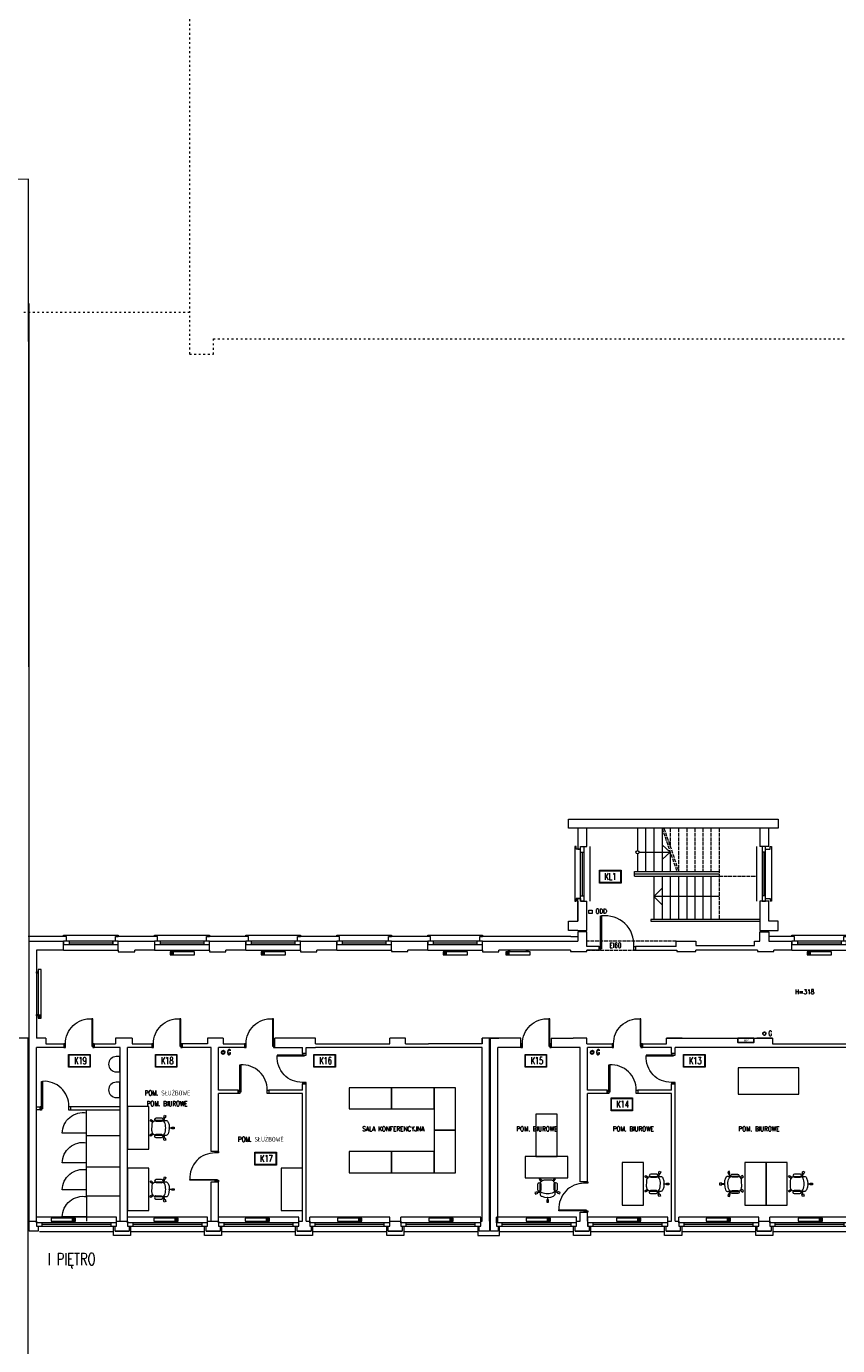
# Model space of a CAD drawing. Header units: millimetres. Extents: x -20020 to 55682, y 3351 to 17623.
# Tile 37 of 49: x 15439 to 18109, y 7682 to 12022. Entities that reach past the tile are written whole.
import ezdxf

# ---------------------------------------------------------------- set-up
doc = ezdxf.new("R2010")
doc.units = ezdxf.units.MM
doc.linetypes.add('ACAD_ISO02W100', pattern=[15, 12, -3])
doc.linetypes.add('ACAD_ISO03W100', pattern=[30, 12, -18])
doc.layers.get('0').update_dxf_attribs({"color": 252, "lineweight": 9})
for name, color, linetype, lineweight in [('0 - przerywana', 252, 'ACAD_ISO02W100', 9), ('0- stolarka', 252, 'Continuous', 9), ('0- widokowe', 252, 'Continuous', 9), ('000 STOLARKA', 252, 'Continuous', 9), ('000- DODATKI', 252, 'Continuous', 9), ('000- ŚCIANY', 252, 'Continuous', 9), ('000-NUMERY SALI', 252, 'Continuous', 9), ('ARANŻACJA', 252, 'Continuous', 9), ('Grzejniki CO na rzucie', 252, 'Continuous', 9), ('PIK_09_MEBLE', 252, 'Continuous', 9)]:
    doc.layers.add(name, color=color, linetype=linetype, lineweight=lineweight)
doc.layers.add('Znaki bezp.', color=10, linetype='Continuous')
doc.styles.add('GENERATED_STYLE_7', font='txt', dxfattribs={"width": 0.8})
doc.styles.get("Standard").update_dxf_attribs({"font": 'romans.shx', "width": 0.7})

# ---------------------------------------------------------------- blocks, each defined once
blk = doc.blocks.new('OKNO 01')
at = {"layer": '0- stolarka'}
for points in [[(-526.8, 5012.8), (-706.8, 5012.8), (-706.8, 5001.8), (-526.8, 5001.8), (-526.8, 5012.8)], [(-688.6, 5012.8), (-688.6, 5001.8)], [(-688.6, 5007.3), (-545, 5007.3)], [(-545, 5012.8), (-545, 5001.8)]]:
    blk.add_lwpolyline(points, dxfattribs=at)
at = {"layer": '0- widokowe'}
for points in [[(-706.8, 5027.8), (-706.8, 5031.8), (-526.8, 5031.8), (-526.8, 5027.8)], [(-697.8, 5012.8), (-697.8, 5027.8), (-706.8, 5027.8)], [(-535.9, 5012.8), (-535.9, 5027.8), (-526.8, 5027.8)], [(-706.8, 4982.8), (-526.8, 4982.8)]]:
    blk.add_lwpolyline(points, dxfattribs=at)
blk = doc.blocks.new('d90')
at = {"layer": '0- stolarka'}
for points in [[(-270.5, 3071.8), (-270.5, 3161.8), (-267.5, 3161.8), (-267.5, 3071.8), (-270.5, 3071.8)], [(-275.5, 3079.3), (-270.5, 3079.3), (-270.5, 3067.3), (-275.5, 3067.3), (-275.5, 3079.3)], [(-180.5, 3079.3), (-175.5, 3079.3), (-175.5, 3067.3), (-180.5, 3067.3), (-180.5, 3079.3)]]:
    blk.add_lwpolyline(points, dxfattribs=at)
blk.add_lwpolyline([(-180.5, 3079.3, 0.437586), (-267.5, 3161.8, 1.233982)], format="xyb", dxfattribs=at)
blk = doc.blocks.new('OKNO 02')
at = {"layer": '0- stolarka'}
for points in [[(-795.8, 4074.8), (-532.4, 4074.8), (-532.4, 4085.8), (-795.8, 4085.8), (-795.8, 4074.8)], [(-777.7, 4074.8), (-777.7, 4085.8)], [(-550.6, 4080.3), (-777.7, 4080.3)], [(-550.6, 4074.8), (-550.6, 4085.8)]]:
    blk.add_lwpolyline(points, dxfattribs=at)
at = {"layer": '0- widokowe'}
for points in [[(-532.4, 4104.8), (-795.8, 4104.8)], [(-795.8, 4085.8), (-795.8, 4104.8)], [(-532.4, 4085.8), (-532.4, 4104.8)], [(-542.4, 4055.8), (-542.4, 4055.8), (-785.8, 4055.8), (-785.8, 4055.8)]]:
    blk.add_lwpolyline(points, dxfattribs=at)
blk = doc.blocks.new('INNY_P_ALH_LEFT_P_90_80_80_30_10')
for p, q in [((-380, -70), (-280, -70)), ((-380, -90), (-320, -90)), ((-380, -110), (-280, -110)), ((-380, -130), (-320, -130))]:
    blk.add_line(p, q)
for points in [[(-320, -50), (-320, 0), (-280, 0), (-280, -50)], [(280, -50), (280, 0), (320, 0), (320, -50)], [(-400, -150), (400, -150), (400, -50), (-400, -50), (-400, -150)]]:
    blk.add_lwpolyline(points)
blk = doc.blocks.new('Z$W@#14095')
at = {"layer": 'PIK_09_MEBLE', "linetype": 'Continuous'}
for p, q in [((20.7, 60.7), (24.8, 63.6)), ((25.3, 54.2), (20.7, 60.7)), ((21.6, 43.2), (22.6, 44.5)), ((22.6, 44.5), (23.8, 45.7)), ((23.8, 45.7), (31.8, 48.4)), ((24.8, 63.6), (29.4, 57.1)), ((26.9, 55.4), (25.3, 54.2)), ((26.9, 55.4), (27.8, 56.1)), ((31.8, 48.4), (26.9, 55.4)), ((29.4, 57.1), (27.9, 56.1)), ((27.9, 56.1), (33.2, 48.9)), ((31.8, 48.5), (33.2, 49)), ((33.2, 48.9), (34.4, 49.3)), ((34.4, 49.3), (56.9, 56.5)), ((54.1, 63), (36.6, 57.4)), ((39.7, 47.9), (57.2, 53.5)), ((39.7, 47.9), (39.7, 47.9)), ((54.1, 63), (54.1, 63)), ((56.9, 56.5), (59.4, 56.5)), ((59.4, 56.5), (62, 56.1)), ((62, 56.1), (64.4, 55.3)), ((64.4, 55.3), (66.7, 54.1)), ((66.6, 57.1), (71.3, 63.5)), ((68.1, 56), (66.6, 57.1)), ((66.7, 54.1), (68.1, 56)), ((69.1, 55.2), (67.8, 53.4)), ((67.8, 53.4), (69.7, 51.8)), ((68, 56), (69, 55.3)), ((70.6, 54.1), (69.1, 55.2)), ((69.7, 51.8), (71.3, 49.8)), ((75.3, 60.6), (70.6, 54.1)), ((71.3, 63.5), (75.3, 60.6)), ((71.3, 49.8), (72.6, 47.7)), ((72.6, 47.7), (73.6, 45.4)), ((73.6, 45.4), (79.2, 27.8)), ((6.1, 16.6), (13.8, 19.1)), ((7.7, 11.9), (6.1, 16.6)), ((15.3, 14.3), (7.7, 11.9)), ((13.8, 19.1), (14.3, 17.3)), ((14.3, 17.3), (22, 19.8)), ((14.7, 16.1), (14.3, 17.3)), ((22.4, 18.5), (14.7, 16.1)), ((14.7, 16.1), (15.3, 14.3)), ((19.9, 38.6), (20.2, 40.2)), ((19.9, 29.1), (19.9, 38.6)), ((22, 19.8), (19.9, 29.1)), ((20.2, 40.2), (20.8, 41.8)), ((20.8, 41.8), (21.6, 43.2)), ((22, 19.8), (22.4, 18.5)), ((26.2, 9.7), (22.4, 18.5)), ((31.7, 2), (26.2, 9.7)), ((32.9, 0.8), (31.7, 2)), ((34.3, -0.1), (32.9, 0.8)), ((47.1, 1), (39, -1.5)), ((47.1, 1), (48.5, 1.5)), ((47.2, -7.6), (47.1, 1)), ((48.5, 1.4), (48.4, -7.6)), ((49.7, 1.7), (48.5, 1.4)), ((72.2, 9), (49.7, 1.7)), ((70.6, 11.7), (53.1, 6.1)), ((56.2, -3.4), (73.7, 2.2)), ((70.6, 11.7), (70.6, 11.7)), ((74.3, 10.5), (72.2, 9)), ((76.1, 12.3), (74.3, 10.5)), ((77.6, 14.4), (76.1, 12.3)), ((78.8, 16.7), (77.6, 14.4)), ((81, 16), (78.8, 16.7)), ((79.2, 27.8), (79.8, 25.3)), ((79.8, 20.3), (79.2, 17.8)), ((79.2, 17.8), (81.4, 17.1)), ((79.8, 25.3), (80, 22.8)), ((80, 22.8), (79.8, 20.3)), ((80.4, 14.2), (81, 16)), ((88, 11.7), (80.4, 14.2)), ((80.8, 15.7), (81.3, 17.2)), ((81.4, 17.1), (81.9, 18.9)), ((81.9, 18.9), (89.6, 16.4)), ((89.6, 16.4), (88, 11.7)), ((35.8, -0.8), (34.3, -0.1)), ((37.4, -1.3), (35.8, -0.8)), ((39, -1.5), (37.4, -1.3)), ((45.3, -15.6), (45.2, -7.6)), ((45.2, -7.6), (47.2, -7.6)), ((50.3, -15.6), (45.3, -15.6)), ((47.1, -7.5), (48.3, -7.5)), ((48.4, -7.6), (50.2, -7.6)), ((50.2, -7.6), (50.3, -15.6)), ((56.2, -3.4), (56.2, -3.4))]:
    blk.add_line(p, q, dxfattribs=at)
for centre, radius, start, end in [((41.4, 41.3), 10.3, 130.9193, 174.1814), ((38.1, 52.6), 5, 107.8491, 287.8491), ((55.6, 58.3), 5, 287.8491, 107.8491), ((58.1, 40.5), 16.2, 53.6526, 58.1201), ((74.9, 37.7), 44, 173.9437, 199.7938), ((75.8, 34.9), 44, 195.9043, 221.7545), ((50.7, 12.5), 10.3, 221.5167, 264.7788), ((54.6, 1.3), 5, 107.8491, 287.8491), ((72.1, 7), 5, 287.8491, 107.8491), ((63.8, 22.9), 16.2, 337.578, 342.0456)]:
    blk.add_arc(centre, radius, start, end, dxfattribs=at)
blk = doc.blocks.new('GRZEJNIK DUŻY')
for p, q in [((-380, -70), (-280, -70)), ((-380, -90), (-320, -90)), ((-380, -110), (-280, -110)), ((-380, -130), (-320, -130))]:
    blk.add_line(p, q)
for points in [[(-320, -50), (-320, 0), (-280, 0), (-280, -50)], [(1080, -50), (1080, 0), (1120, 0), (1120, -50)], [(-400, -150), (1200, -150), (1200, -50), (-400, -50), (-400, -150)]]:
    blk.add_lwpolyline(points)

msp = doc.modelspace()

# ---------------------------------------------------------------- linework, layer by layer
at = {"layer": '0 - przerywana'}
for points in [[(17531.44, 9383.81), (17580.24, 9241.4)], [(17537.78, 9383.81), (17586.59, 9241.4)], [(17558.44, 9383.81), (17558.44, 9323.53)], [(17585.44, 9383.81), (17585.44, 9241.4)], [(17612.44, 9383.81), (17612.44, 9241.4)], [(17639.44, 9383.81), (17639.44, 9241.4)], [(17665.44, 9383.81), (17665.44, 9241.4)], [(17691.44, 9383.81), (17691.44, 9241.4)], [(17719.44, 9383.81), (17719.44, 9083.81)], [(17719.44, 9226.22), (17842.44, 9226.22)], [(17577.86, 9012.81), (17283.92, 9012.81)], [(17577.86, 9012.81), (17283.92, 9012.81)], [(17283.92, 8982.81), (17443.92, 8982.81)]]:
    msp.add_lwpolyline(points, dxfattribs=at)
at = {"layer": '0- stolarka'}
for points in [[(17328.92, 8987.31), (17328.92, 9095.31), (17331.92, 9095.31), (17331.92, 8987.31), (17328.92, 8987.31)], [(15723.43, 9001.81), (15723.43, 9012.81)], [(17323.92, 8994.81), (17328.92, 8994.81), (17328.92, 8982.81), (17323.92, 8982.81), (17323.92, 8994.81)], [(17438.92, 8994.81), (17443.92, 8994.81), (17443.92, 8982.81), (17438.92, 8982.81), (17438.92, 8994.81)], [(15747.22, 8372.48), (15637.22, 8372.48), (15637.22, 8457.81)], [(15747.22, 8268.48), (15637.22, 8268.48), (15637.22, 8372.48)], [(15747.22, 8173.81), (15637.22, 8173.81), (15637.22, 8271.81)], [(15637.22, 8173.81), (15637.22, 8090.81)]]:
    msp.add_lwpolyline(points, dxfattribs=at)
for points in [[(17438.92, 8994.81, 0.471246), (17331.92, 9095.31, 1.2339823)], [(15746.73, 8582.28), (15746.73, 8632.71), (15734.96, 8632.71, 1), (15734.96, 8582.28), (15746.73, 8582.28)], [(15746.73, 8497.95), (15746.73, 8548.38), (15734.96, 8548.38, 1), (15734.96, 8497.95), (15746.73, 8497.95)], [(15637.22, 8380.84), (15557.22, 8380.84, -0.4617866), (15637.22, 8447.47, -0.8329065)], [(15637.22, 8282.84), (15557.22, 8282.84, -0.4617866), (15637.22, 8349.47, -0.8329065)], [(15637.22, 8194.17), (15557.22, 8194.17, -0.4617866), (15637.22, 8260.8, -0.8329065)], [(15637.22, 8105.5), (15557.22, 8105.5, -0.4617866), (15637.22, 8172.13, -0.8329065)]]:
    msp.add_lwpolyline(points, format="xyb", dxfattribs=at)
at = {"layer": '0- widokowe'}
for points in [[(17450.44, 9383.81), (17450.44, 9310.22)], [(17477.44, 9383.81), (17477.44, 9241.4)], [(17504.44, 9383.81), (17504.44, 9241.4)], [(17531.44, 9383.81), (17531.44, 9241.4)], [(17450.44, 9299.81), (17450.44, 9241.4)], [(17455.64, 9305.02), (17558.44, 9305.02)], [(17558.44, 9305.02), (17531.44, 9329.42)], [(17558.44, 9305.02), (17531.44, 9280.62)], [(17558.44, 9305.02), (17558.44, 9241.4)], [(17440.54, 9226.22), (17440.54, 9241.4)], [(17440.54, 9241.4), (17719.44, 9241.4)], [(17440.54, 9233.81), (17719.44, 9233.81)], [(17440.54, 9226.22), (17719.44, 9226.22)], [(17504.44, 9226.22), (17504.44, 9083.81)], [(17531.44, 9226.22), (17531.44, 9083.81)], [(17558.44, 9226.22), (17558.44, 9083.81)], [(17585.44, 9226.22), (17585.44, 9083.81)], [(17612.44, 9226.22), (17612.44, 9083.81)], [(17639.44, 9226.22), (17639.44, 9083.81)], [(17665.44, 9226.22), (17665.44, 9083.81)], [(17691.44, 9226.22), (17691.44, 9083.81)], [(17719.44, 9159.34), (17719.44, 9159.34), (17719.44, 9159.34), (17504.44, 9159.5), (17531.44, 9186.5)], [(17504.44, 9159.5), (17531.44, 9132.5)], [(17853.44, 9143.81), (17853.44, 9083.81), (17493.95, 9083.81)], [(17493.95, 9083.81), (17493.95, 9077.81), (17853.44, 9077.81)], [(15561.6, 9027.81), (15444.95, 9027.81)], [(15870.27, 9012.81), (15870.27, 9027.81), (15741.6, 9027.81)], [(16032.18, 9012.81), (16032.18, 9027.81), (16041.27, 9027.81)], [(16331.84, 9012.81), (16331.84, 9027.81), (16340.93, 9027.81)], [(16469.6, 9012.81), (16469.6, 9027.81), (16340.93, 9027.81)], [(16631.51, 9012.81), (16631.51, 9027.81), (16640.59, 9027.81)], [(16769.26, 9012.81), (16769.26, 9027.81), (16640.59, 9027.81)], [(16931.17, 9012.81), (16931.17, 9027.81), (16940.25, 9027.81)], [(17230.83, 9027.81), (17068.92, 9027.81), (16940.25, 9027.81)], [(17230.83, 9027.81), (17253.92, 9027.81)], [(17967.91, 9012.81), (17967.91, 9027.81), (17883.44, 9027.81)], [(15782.01, 8074.81), (15782.01, 8043.81), (15726.01, 8043.81), (15726.01, 8074.81)], [(16081.67, 8074.81), (16081.67, 8043.81), (16025.67, 8043.81), (16025.67, 8074.81)], [(16381.33, 8074.81), (16381.33, 8043.81), (16325.33, 8043.81), (16325.33, 8074.81)], [(16680.99, 8074.81), (16680.99, 8043.81), (16624.99, 8043.81), (16624.99, 8074.81)], [(16924.66, 8074.81), (16924.66, 8043.81), (16996.87, 8043.81), (16996.87, 8074.81)], [(17296.32, 8074.81), (17296.32, 8043.81), (17240.32, 8043.81), (17240.32, 8074.81)], [(17595.98, 8074.81), (17595.98, 8043.81), (17539.98, 8043.81), (17539.98, 8074.81)], [(17895.64, 8074.81), (17895.64, 8043.81), (17839.64, 8043.81), (17839.64, 8074.81)]]:
    msp.add_lwpolyline(points, dxfattribs=at)
msp.add_circle((17450.44, 9305.02), 5.2, dxfattribs=at)
at = {"layer": '000- DODATKI'}
msp.add_lwpolyline([(17290.09, 9114.83), (17301.05, 9114.83), (17301.05, 9103.87), (17290.09, 9103.87)], close=True, dxfattribs=at)
at = {"layer": '000- ŚCIANY'}
for points in [[(15447.95, 9379.6), (15446.33, 11518.92), (15125.1, 11518.07), (15118.69, 13990.63), (15064.71, 13990.49), (15064.71, 13934.63), (11450.71, 13934.63), (11450.71, 13990.63), (11405.71, 13990.63), (11408.03, 12029.63), (10788.03, 12029.63), (10788.03, 11098.13), (12031.03, 11098.13), (12031.03, 11065.13), (15113.15, 11064.65), (15113.15, 9379.6)], [(15447.95, 9379.6), (15447.95, 11109.66)], [(15447.95, 9012.81), (15447.95, 9379.6)], [(17253.92, 9383.81), (17223.92, 9383.81), (17223.92, 9413.81), (17883.44, 9413.81), (17913.44, 9413.81), (17913.44, 9383.81), (17283.92, 9383.81)], [(17283.92, 9333.81), (17283.92, 9383.81), (17253.92, 9383.81), (17253.92, 9333.81)], [(17883.44, 9323.81), (17883.44, 9383.81), (17853.44, 9383.81), (17853.44, 9323.81)], [(17853.44, 9383.81), (17853.44, 9323.81)], [(17253.92, 9333.81), (17253.92, 9314.8), (17263.42, 9314.8), (17263.42, 9323.81), (17283.92, 9323.81), (17283.92, 9333.81)], [(17883.44, 9323.81), (17853.44, 9323.81)], [(17253.92, 9143.81), (17253.92, 9152.89), (17263.42, 9152.89), (17263.42, 9143.81)], [(17253.92, 9047.81), (17283.92, 9047.81), (17283.92, 9143.81)], [(17253.92, 9143.81), (17253.92, 9077.81)], [(17253.92, 9077.81), (17253.92, 9143.81)], [(17263.42, 9143.81), (17283.92, 9143.81)], [(17853.44, 9143.81), (17853.44, 9047.81)], [(17883.44, 9143.81), (17853.44, 9143.81)], [(17883.44, 9077.81), (17883.44, 9143.81)], [(17253.92, 9047.81), (17223.92, 9047.81), (17223.92, 9077.81), (17253.92, 9077.81)], [(17853.44, 9047.81), (17883.44, 9047.81), (17913.44, 9047.81), (17913.44, 9077.81), (17883.44, 9077.81)], [(16169.93, 9012.81), (16169.93, 9027.81), (16041.27, 9027.81)], [(17283.92, 9012.81), (17283.92, 9042.81), (17253.92, 9042.81), (17253.92, 9012.81)], [(17853.44, 9047.81), (17883.44, 9047.81)], [(17853.44, 9012.81), (17853.44, 9042.81), (17883.44, 9042.81), (17883.44, 9012.81)], [(15447.95, 9012.81), (15561.6, 9012.81)], [(15447.95, 8982.81), (15447.95, 9012.81)], [(15561.6, 8982.81), (15561.6, 9012.81)], [(15741.6, 9012.81), (15861.27, 9012.81)], [(15741.6, 8982.81), (15741.6, 9012.81)], [(15861.27, 8982.81), (15861.27, 9012.81)], [(16041.27, 8982.81), (16041.27, 9012.81)], [(16041.27, 9012.81), (16160.93, 9012.81)], [(16160.93, 8982.81), (16160.93, 9012.81)], [(16340.93, 8982.81), (16340.93, 9012.81)], [(16340.93, 9012.81), (16460.59, 9012.81)], [(16460.59, 8982.81), (16460.59, 9012.81)], [(16640.59, 9012.81), (16760.25, 9012.81)], [(16640.59, 8982.81), (16640.59, 9012.81)], [(16760.25, 8982.81), (16760.25, 9012.81)], [(16940.25, 8982.81), (16940.25, 9012.81)], [(16940.25, 9012.81), (17239.92, 9012.81)], [(17239.92, 9012.81), (17253.92, 9012.81)], [(17283.92, 8994.81), (17283.92, 9012.81)], [(17323.92, 8982.81), (17323.92, 8994.81), (17283.92, 8994.81)], [(17577.86, 8994.81), (17443.92, 8994.81), (17443.92, 8982.81), (17580.4, 8982.81)], [(17577.86, 8994.81), (17577.86, 9012.81), (17642.52, 9012.81), (17642.52, 8997.81)], [(17642.52, 8997.81), (17836.24, 8997.81)], [(17836.24, 9012.81), (17853.44, 9012.81)], [(17836.24, 8997.81), (17836.24, 9012.81)], [(17883.44, 9012.81), (17958.9, 9012.81)], [(17958.9, 8982.81), (17958.9, 9012.81)], [(15447.95, 8692.81), (15447.95, 8982.81)], [(15561.6, 8982.81), (15472.56, 8982.81)], [(15472.56, 8982.81), (15472.56, 8692.81)], [(15741.6, 8982.38), (15741.6, 8977.88), (15795.6, 8977.88), (15795.6, 8982.38)], [(15861.27, 8982.81), (15795.6, 8982.81)], [(16041.27, 8982.38), (16041.27, 8977.88), (16095.27, 8977.88), (16095.27, 8982.38)], [(16160.93, 8982.81), (16095.27, 8982.81)], [(16340.93, 8982.38), (16340.93, 8977.88), (16394.93, 8977.88), (16394.93, 8982.38)], [(16460.59, 8982.81), (16394.93, 8982.81)], [(16640.59, 8982.81), (16640.59, 8978.31), (16694.59, 8978.31), (16694.59, 8982.81)], [(16760.25, 8982.81), (16694.59, 8982.81)], [(16940.25, 8982.38), (16940.25, 8977.88), (16994.25, 8977.88), (16994.25, 8982.38)], [(17229.92, 8982.79), (16994.25, 8982.38)], [(17229.92, 8982.81), (17229.92, 8978.31), (17283.92, 8978.31), (17283.92, 8982.81)], [(17323.92, 8982.81), (17283.92, 8982.81)], [(17580.4, 8982.81), (17580.4, 8978.31), (17642.52, 8978.31), (17642.52, 8982.81)], [(17839.24, 8982.81), (17642.52, 8982.81)], [(17845.66, 8982.81), (17836.24, 8982.81)], [(17845.66, 8982.81), (17845.66, 8978.31), (17899.66, 8978.31), (17899.66, 8982.81)], [(17958.9, 8982.81), (17899.66, 8982.81)], [(15445.26, 8692.81), (15414.95, 8692.81)], [(15444.95, 5868.71), (15445.26, 8692.81)], [(15447.95, 8662.81), (15447.95, 8692.81)], [(15502.56, 8692.81), (15472.56, 8692.81)], [(15502.56, 8692.81), (15502.56, 8674.81), (15502.56, 8674.81), (15562.56, 8674.81), (15562.56, 8662.81)], [(15787.26, 8692.81), (15732.22, 8692.81)], [(15747.22, 8692.81), (15732.22, 8692.81), (15732.22, 8674.81)], [(15787.26, 8692.81), (15787.26, 8674.81), (15852.22, 8674.81)], [(16035.26, 8692.81), (16035.26, 8674.81), (15952.22, 8674.81)], [(16086.26, 8692.81), (16035.26, 8692.81)], [(16086.26, 8692.81), (16086.26, 8674.81), (16086.26, 8674.81), (16157.22, 8674.81), (16157.22, 8662.81)], [(16390.33, 8692.81), (16257.22, 8692.81)], [(16257.22, 8662.81), (16257.22, 8692.81)], [(16390.33, 8674.81), (16390.33, 8692.81)], [(16687.21, 8692.81), (16634.99, 8692.81)], [(16634.99, 8674.81), (16634.99, 8692.81)], [(16687.21, 8674.81), (16687.21, 8692.81)], [(16968.91, 8692.81), (16938.91, 8692.85), (16938.91, 8674.81)], [(16994.26, 8692.81), (16938.91, 8692.81)], [(16938.91, 8674.81), (16938.91, 8692.81)], [(16963.52, 8090.81), (16963.52, 8692.81)], [(16966.52, 8090.81), (16966.52, 8692.81)], [(16968.91, 8692.81), (16994.26, 8692.81), (16994.26, 8692.81)], [(17066.87, 8662.81), (17066.87, 8692.81), (16994.26, 8692.81)], [(17166.87, 8692.81), (17166.87, 8662.81)], [(17166.87, 8692.81), (17239.26, 8692.81), (17239.26, 8692.81)], [(17284.26, 8692.81), (17239.26, 8692.81)], [(17284.26, 8674.81), (17284.26, 8692.81)], [(17597.26, 8692.81), (17546.26, 8692.81)], [(17546.26, 8674.81), (17546.26, 8692.81), (17597.26, 8692.81), (17597.26, 8692.81)], [(17597.26, 8692.81), (17843.66, 8692.81), (17843.66, 8692.81), (17894.66, 8692.81), (17894.66, 8674.81), (18150.26, 8674.81), (18150.26, 8692.81), (18194.26, 8692.81), (18194.26, 8692.81), (18244.3, 8692.81)], [(17894.66, 8692.81), (17843.66, 8692.81)], [(15447.95, 8090.81), (15447.95, 8662.81)], [(15562.56, 8662.81), (15472.56, 8662.81)], [(15472.56, 8090.81), (15472.56, 8662.81)], [(15662.56, 8674.81), (15662.56, 8662.81)], [(15662.56, 8674.81), (15732.22, 8674.81)], [(15747.22, 8662.81), (15662.56, 8662.81)], [(15747.22, 8382.81), (15747.22, 8662.81)], [(15852.22, 8662.81), (15772.22, 8662.81)], [(15772.22, 8382.81), (15772.22, 8662.81)], [(15852.22, 8674.81), (15852.22, 8662.81)], [(15952.22, 8674.81), (15952.22, 8662.81)], [(16046.88, 8662.81), (15952.22, 8662.81)], [(16046.88, 8320.81), (16046.88, 8662.81)], [(16157.22, 8662.81), (16071.88, 8662.81)], [(16071.88, 8522.81), (16071.88, 8662.81)], [(16257.22, 8662.81), (16347.44, 8662.81)], [(16347.44, 8642.81), (16347.44, 8662.81)], [(16359.44, 8642.81), (16347.44, 8642.81)], [(16359.44, 8642.81), (16359.44, 8662.81)], [(16359.44, 8662.81), (16390.33, 8662.81)], [(16390.33, 8674.81), (16522.33, 8674.81)], [(16400.33, 8662.81), (16390.33, 8662.81)], [(16522.33, 8662.81), (16400.33, 8662.81)], [(16522.33, 8674.81), (16634.99, 8674.81)], [(16762.21, 8662.81), (16522.33, 8662.81)], [(16634.99, 8662.81), (16522.33, 8662.81)], [(16687.21, 8674.81), (16762.21, 8674.81)], [(16938.91, 8674.81), (16762.21, 8674.81)], [(16938.91, 8662.81), (16762.21, 8662.81)], [(16938.91, 8090.81), (16938.91, 8662.81)], [(17066.87, 8662.81), (16991.12, 8662.81)], [(16991.12, 8085.81), (16991.12, 8662.81)], [(17261.53, 8662.81), (17166.87, 8662.81)], [(17261.53, 8220.81), (17261.53, 8662.81)], [(17284.26, 8674.81), (17366.87, 8674.81)], [(17366.87, 8662.81), (17286.53, 8662.81)], [(17286.53, 8522.81), (17286.53, 8662.81)], [(17366.87, 8674.81), (17366.87, 8662.81)], [(17466.87, 8674.81), (17546.26, 8674.81)], [(17466.87, 8674.81), (17466.87, 8662.81)], [(17562.09, 8662.81), (17466.87, 8662.81)], [(17562.09, 8642.81), (17562.09, 8662.81)], [(17574.09, 8642.81), (17562.09, 8642.81)], [(18149.3, 8662.81), (17574.09, 8662.81)], [(17574.09, 8642.81), (17574.09, 8662.81)], [(16136.56, 8522.81), (16071.88, 8522.81)], [(16071.88, 8320.81), (16071.88, 8510.81)], [(16136.56, 8510.81), (16071.88, 8510.81)], [(16136.56, 8522.81), (16136.56, 8510.81)], [(16347.44, 8522.81), (16347.44, 8522.81), (16236.56, 8522.81)], [(16236.56, 8522.81), (16236.56, 8510.81)], [(16347.44, 8510.81), (16236.56, 8510.81)], [(16347.44, 8522.81), (16347.44, 8542.81)], [(16359.44, 8542.81), (16347.44, 8542.81)], [(16347.44, 8090.81), (16347.44, 8510.81)], [(16359.44, 8090.81), (16359.44, 8542.81)], [(17351.21, 8522.81), (17286.53, 8522.81)], [(17286.53, 8220.81), (17286.53, 8510.81)], [(17351.21, 8510.81), (17286.53, 8510.81)], [(17351.21, 8522.81), (17351.21, 8510.81)], [(17562.09, 8522.81), (17562.09, 8522.81), (17451.21, 8522.81)], [(17451.21, 8522.81), (17451.21, 8510.81)], [(17562.09, 8510.81), (17451.21, 8510.81)], [(17562.09, 8522.81), (17562.09, 8542.81)], [(17574.09, 8542.81), (17562.09, 8542.81)], [(17562.09, 8090.81), (17562.09, 8510.81)], [(17574.09, 8090.81), (17574.09, 8542.81)], [(15472.56, 8467.81), (15483.95, 8467.81), (15483.95, 8457.81), (15472.56, 8457.81)], [(15747.22, 8467.81), (15583.95, 8467.81), (15583.95, 8457.81), (15747.22, 8457.81)], [(15747.22, 8090.81), (15747.22, 8382.81)], [(15772.22, 8090.81), (15772.22, 8382.81)], [(16071.88, 8320.81), (16046.88, 8320.81)], [(16046.88, 8090.81), (16046.88, 8220.81)], [(16046.88, 8220.81), (16071.88, 8220.81)], [(16071.88, 8090.81), (16071.88, 8220.81)], [(17286.53, 8220.81), (17261.53, 8220.81)], [(17261.53, 8090.81), (17261.53, 8120.81)], [(17261.53, 8120.81), (17286.53, 8120.81)], [(17286.53, 8090.81), (17286.53, 8120.81)], [(15736.01, 8090.81), (15772.22, 8090.81), (15772.22, 8074.81), (15777.22, 8074.81), (15777.22, 8058.81), (15731.01, 8058.81), (15731.01, 8074.81), (15736.01, 8074.81), (15736.01, 8090.81)], [(16035.67, 8090.81), (16071.88, 8090.81), (16071.88, 8074.81), (16076.88, 8074.81), (16076.88, 8058.81), (16030.67, 8058.81), (16030.67, 8074.81), (16035.67, 8074.81), (16035.67, 8090.81)], [(16359.44, 8090.81), (16371.55, 8090.81), (16371.55, 8074.81), (16376.55, 8074.81), (16376.55, 8058.81), (16330.33, 8058.81), (16330.33, 8074.81), (16335.33, 8074.81), (16335.33, 8090.81)], [(16335.33, 8090.81), (16347.44, 8090.81)], [(16634.99, 8090.81), (16671.21, 8090.81), (16671.21, 8074.81), (16676.21, 8074.81), (16676.21, 8058.81), (16629.99, 8058.81), (16629.99, 8074.81), (16634.99, 8074.81), (16634.99, 8090.81)], [(16963.52, 8090.81), (16963.52, 8058.81), (16942.52, 8058.81), (16929.66, 8058.81), (16929.66, 8074.81), (16934.66, 8074.81), (16934.66, 8090.81), (16938.91, 8090.81)], [(16986.87, 8090.81), (16986.87, 8074.81), (16991.87, 8074.81), (16991.87, 8058.81), (16966.52, 8058.81), (16966.52, 8058.81), (16966.52, 8090.81)], [(17286.53, 8090.81), (17286.53, 8074.81), (17291.53, 8074.81), (17291.53, 8058.81), (17245.32, 8058.81), (17245.32, 8074.81), (17250.32, 8074.81), (17250.32, 8090.81)], [(17250.32, 8090.81), (17261.53, 8090.81)], [(17574.09, 8090.81), (17586.2, 8090.81), (17586.2, 8074.81), (17591.2, 8074.81), (17591.2, 8058.81), (17544.98, 8058.81), (17544.98, 8074.81), (17549.98, 8074.81), (17549.98, 8090.81)], [(17549.98, 8090.81), (17562.09, 8090.81)], [(17849.64, 8090.81), (17885.86, 8090.81), (17885.86, 8074.81), (17890.86, 8074.81), (17890.86, 8058.81), (17844.64, 8058.81), (17844.64, 8074.81), (17849.64, 8074.81), (17849.64, 8090.81)], [(15731.01, 8058.81), (15777.22, 8058.81)], [(16030.67, 8058.81), (16076.88, 8058.81)], [(16330.33, 8058.81), (16376.55, 8058.81)], [(16629.99, 8058.81), (16676.21, 8058.81)], [(17245.32, 8058.81), (17291.53, 8058.81)], [(17544.98, 8058.81), (17591.2, 8058.81)], [(17844.64, 8058.81), (17890.86, 8058.81)]]:
    msp.add_lwpolyline(points, dxfattribs=at)
msp.add_lwpolyline([(15447.95, 8090.81), (15447.95, 8090.81), (15472.56, 8090.81), (15472.56, 8074.81), (15477.56, 8074.81), (15477.56, 8058.81), (15447.95, 8058.81), (15447.95, 8058.81)], close=True, dxfattribs=at)
at = {"layer": '000-NUMERY SALI'}
for points in [[(17325.6, 9245.64), (17396.5, 9245.64), (17396.5, 9203.44), (17325.6, 9203.44)], [(17327.1, 9244.14), (17395, 9244.14), (17395, 9204.94), (17327.1, 9204.94)], [(15578.15, 8639.76), (15649.05, 8639.76), (15649.05, 8597.56), (15578.15, 8597.56)], [(15579.65, 8638.26), (15647.55, 8638.26), (15647.55, 8599.06), (15579.65, 8599.06)], [(15863.68, 8639.76), (15934.57, 8639.76), (15934.57, 8597.56), (15863.68, 8597.56)], [(15865.18, 8638.26), (15933.08, 8638.26), (15933.08, 8599.06), (15865.18, 8599.06)], [(16385.21, 8639.76), (16456.11, 8639.76), (16456.11, 8597.56), (16385.21, 8597.56)], [(16386.71, 8638.26), (16454.61, 8638.26), (16454.61, 8599.06), (16386.71, 8599.06)], [(17080.59, 8639.76), (17151.49, 8639.76), (17151.49, 8597.56), (17080.59, 8597.56)], [(17082.09, 8638.26), (17149.99, 8638.26), (17149.99, 8599.06), (17082.09, 8599.06)], [(17602.03, 8639.76), (17672.93, 8639.76), (17672.93, 8597.56), (17602.03, 8597.56)], [(17603.53, 8638.26), (17671.43, 8638.26), (17671.43, 8599.06), (17603.53, 8599.06)], [(17363.57, 8496.67), (17434.47, 8496.67), (17434.47, 8454.47), (17363.57, 8454.47)], [(17365.07, 8495.17), (17432.97, 8495.17), (17432.97, 8455.97), (17365.07, 8455.97)], [(16191.08, 8318.17), (16261.98, 8318.17), (16261.98, 8275.97), (16191.08, 8275.97)], [(16192.58, 8316.67), (16260.48, 8316.67), (16260.48, 8277.47), (16192.58, 8277.47)]]:
    msp.add_lwpolyline(points, close=True, dxfattribs=at)
at = {"layer": 'ARANŻACJA', "linetype": 'ACAD_ISO03W100', "ltscale": 0.5}
msp.add_lwpolyline([(16054.42, 10994.05), (16054.42, 10994.05), (19693.42, 10994.05), (19693.42, 10943.05), (19748.42, 10943.05), (19748.42, 13020.05), (19693.42, 13020.05), (19693.42, 12969.05), (16054.42, 12969.05), (16054.42, 13020.05), (15976.42, 13020.05), (15976.42, 10943.05), (16054.42, 10943.05), (16054.42, 10994.05)], close=True, dxfattribs=at)
msp.add_lwpolyline([(15976.42, 11080.05), (15976.42, 11080.05), (15430.26, 11080.05)], dxfattribs=at)
at = {"layer": 'Defpoints'}
for centre in [(17868.16, 8708.3), (16086.06, 8646.04), (16087.45, 8647.09), (17300.71, 8646.04), (17302.1, 8647.09)]:
    msp.add_circle(centre, 5.18, dxfattribs=at)
at = {"layer": 'PIK_09_MEBLE'}
for points in [[(17782.07, 8509.11), (17981.96, 8509.11), (17981.96, 8596.27), (17782.07, 8596.27), (17782.07, 8509.11)], [(16501.36, 8460.36), (16641.36, 8460.36), (16641.36, 8530.36), (16501.36, 8530.36), (16501.36, 8460.36)], [(16641.36, 8460.36), (16781.36, 8460.36), (16781.36, 8530.36), (16641.36, 8530.36), (16641.36, 8460.36)], [(16851.36, 8390.36), (16851.36, 8530.36), (16781.36, 8530.36), (16781.36, 8390.36), (16851.36, 8390.36)], [(15842.22, 8328.33), (15842.22, 8468.33), (15772.22, 8468.33), (15772.22, 8328.33), (15842.22, 8328.33)], [(17186.13, 8303.58), (17186.13, 8443.58), (17116.13, 8443.58), (17116.13, 8303.58), (17186.13, 8303.58)], [(16851.36, 8250.36), (16851.36, 8390.36), (16781.36, 8390.36), (16781.36, 8250.36), (16851.36, 8250.36)], [(16501.36, 8250.36), (16641.36, 8250.36), (16641.36, 8320.36), (16501.36, 8320.36), (16501.36, 8250.36)], [(16641.36, 8250.36), (16781.36, 8250.36), (16781.36, 8320.36), (16641.36, 8320.36), (16641.36, 8250.36)], [(17081.13, 8233.58), (17221.13, 8233.58), (17221.13, 8303.58), (17081.13, 8303.58), (17081.13, 8233.58)], [(15842.22, 8126.18), (15842.22, 8266.18), (15772.22, 8266.18), (15772.22, 8126.18), (15842.22, 8126.18)], [(16347.44, 8126.18), (16347.44, 8266.18), (16277.44, 8266.18), (16277.44, 8126.18), (16347.44, 8126.18)], [(17470.64, 8144.03), (17470.64, 8284.03), (17400.64, 8284.03), (17400.64, 8144.03), (17470.64, 8144.03)], [(17873.67, 8144.03), (17873.67, 8284.03), (17803.67, 8284.03), (17803.67, 8144.03), (17873.67, 8144.03)], [(17943.67, 8144.03), (17943.67, 8284.03), (17873.67, 8284.03), (17873.67, 8144.03), (17943.67, 8144.03)]]:
    msp.add_lwpolyline(points, dxfattribs=at)
at = {"layer": 'Znaki bezp.'}
msp.add_lwpolyline([(17781.2, 8692.81), (17833.29, 8692.81), (17833.29, 8678.85), (17781.2, 8678.85)], close=True, dxfattribs=at)

# ---------------------------------------------------------------- block references
at = {"xscale": 0.1, "yscale": 0.1, "zscale": 0.1, "rotation": 90}
msp.add_blockref('GRZEJNIK DUŻY', (15472.56, 8799.18), dxfattribs=at)
at = {"layer": '000 STOLARKA', "xscale": -1, "rotation": 90}
for name, p in [('OKNO 01', (22276.23, 8617.02)), ('d90', (19426.77, 8367.29)), ('d90', (20641.42, 8367.29))]:
    msp.add_blockref(name, p, dxfattribs=at)
at = {"layer": '000 STOLARKA'}
for name, p, rotation in [('OKNO 01', (12859.63, 8617.02), 270), ('d90', (19139.22, 8496.33), 90.00000000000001), ('d90', (20353.87, 8396.33), 90.00000000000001)]:
    msp.add_blockref(name, p, dxfattribs=dict(at, rotation=rotation))
for name, p in [('OKNO 01', (16268.4, 4000)), ('OKNO 01', (16568.06, 4000)), ('OKNO 01', (16867.72, 4000)), ('OKNO 01', (17167.39, 4000)), ('OKNO 01', (17467.05, 4000)), ('OKNO 01', (18665.7, 4000)), ('d90', (16412.08, 5443.48)), ('d90', (17626.73, 5443.48)), ('d90', (15759.47, 5389.48)), ('OKNO 02', (16268.4, 4000)), ('OKNO 02', (16568.06, 4000)), ('OKNO 02', (16867.72, 4000)), ('OKNO 02', (17167.38, 4000)), ('OKNO 02', (17467.05, 4000)), ('OKNO 02', (17782.71, 4000)), ('OKNO 02', (18082.37, 4000)), ('OKNO 02', (18382.03, 4000)), ('OKNO 02', (18681.7, 4000))]:
    msp.add_blockref(name, p, dxfattribs=at)
at = {"layer": '000 STOLARKA', "xscale": -1}
for p in [(15387.04, 5595.48), (15676.7, 5595.48), (15981.7, 5595.48), (16891.35, 5595.48), (17191.35, 5595.48)]:
    msp.add_blockref('d90', p, dxfattribs=at)
at = {"layer": 'Grzejniki CO na rzucie', "xscale": 0.1, "yscale": 0.1, "zscale": 0.1}
for p in [(15952.06, 8982.81), (16251.72, 8982.81), (16851.05, 8982.81), (17057.71, 8982.49), (18048.9, 8982.81)]:
    msp.add_blockref('INNY_P_ALH_LEFT_P_90_80_80_30_10', p, dxfattribs=at)
at = {"layer": 'Grzejniki CO na rzucie', "xscale": 0.1, "yscale": 0.1, "zscale": 0.1, "rotation": 180}
for p in [(15560.43, 8085.81), (15898.38, 8085.81), (16198.87, 8085.81), (16502.94, 8085.81), (16803.43, 8085.81), (17123.8, 8085.81), (17421.6, 8085.81), (17716.53, 8085.81), (18019.71, 8085.81)]:
    msp.add_blockref('INNY_P_ALH_LEFT_P_90_80_80_30_10', p, dxfattribs=at)
at = {"layer": 'PIK_09_MEBLE', "rotation": 161.4881555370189}
for p in [(15936.49, 8408.95), (15936.49, 8206.8), (17564.91, 8224.64), (18037.94, 8224.64)]:
    msp.add_blockref('Z$W@#14095', p, dxfattribs=at)
at = {"layer": 'PIK_09_MEBLE', "xscale": -1}
for p, rotation in [((17143.56, 8142.46), 288.5118444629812), ((17709.41, 8224.64), 198.5118444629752)]:
    msp.add_blockref('Z$W@#14095', p, dxfattribs=dict(at, rotation=rotation))

# ---------------------------------------------------------------- texts
at = {"layer": '000- DODATKI', "attachment_point": 1}
for s, width, insert, char_height in [('ODD', 48.5104, (17312.25, 9119.19), 16), ('EI60', 48.5104, (17358.5, 9007.05), 16), ('H=318', 48.5104, (17969.13, 8853.96), 16), ('\\pxqc;POM. SŁUŻBOWE', 180.6547, (15813.13, 8520.87), 16), ('\\pxqc;POM. BIUROWE', 180.6547, (15811.99, 8486.17), 16), ('\\pxqc;SALA KONFERENCYJNA', 229.0079, (16532.45, 8402.93), 16), ('\\pxqc;POM. BIUROWE', 180.6547, (17029.02, 8402.93), 16), ('\\pxqc;POM. BIUROWE', 180.6547, (17346.56, 8402.93), 16), ('\\pxqc;POM. BIUROWE', 180.6547, (17759.89, 8402.93), 16), ('\\pxqc;POM. SŁUŻBOWE', 180.6547, (16120.26, 8368.75), 16), ('I PIĘTRO', 629.8244, (15509.59, 7986.4), 40)]:
    msp.add_mtext_dynamic_manual_height_columns(s, width=width, gutter_width=12.5, heights=[0], dxfattribs=dict(at, insert=insert, char_height=char_height))
at = {"layer": '000-NUMERY SALI', "char_height": 22.5, "attachment_point": 1}
for s, width, insert in [('KL1', 52.2186, (17341.69, 9236.19)), ('K19', 93.9497, (15596.53, 8630.32)), ('K18', 72.1034, (15882.06, 8630.32)), ('K16', 55.3975, (16403.59, 8630.32)), ('K15', 78.5288, (17098.97, 8630.32)), ('K13', 61.9835, (17620.41, 8630.32)), ('K14', 73.3885, (17380.92, 8487.22)), ('K17', 82.384, (16208.43, 8308.72))]:
    msp.add_mtext_dynamic_manual_height_columns(s, width=width, gutter_width=12.5, heights=[0], dxfattribs=dict(at, insert=insert))
at = {"layer": 'Defpoints', "char_height": 16, "attachment_point": 1}
for insert in [(17881.31, 8717.08), (16099.22, 8654.82), (16100.61, 8655.86), (17313.87, 8654.82), (17315.26, 8655.86)]:
    msp.add_mtext_dynamic_manual_height_columns('G', width=48.5104, gutter_width=12.5, heights=[0], dxfattribs=dict(at, insert=insert))
at = {"layer": 'Znaki bezp.', "insert": (17808.42, 8689.93), "char_height": 8, "attachment_point": 2, "style": 'GENERATED_STYLE_7'}
msp.add_mtext('\\A1;{\\fArial Europa Środkowa|b0|i0|c0|p34;\\C1;HP}', dxfattribs=at)

doc.saveas('drawing.dxf')
